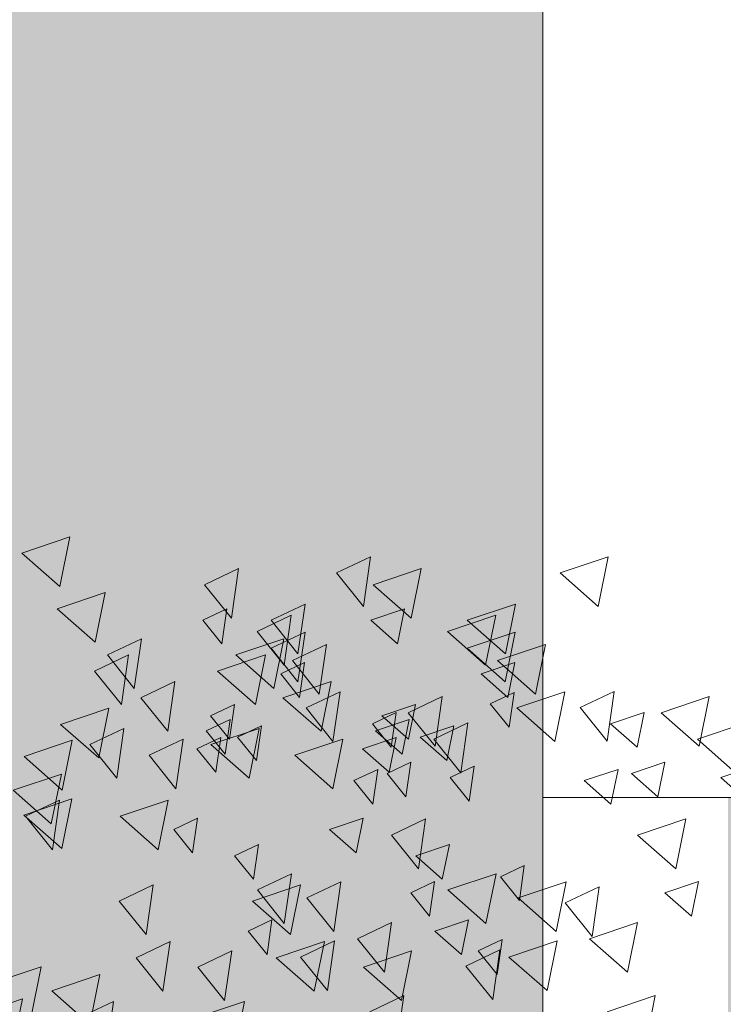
# Model space of a CAD drawing. Header units: millimetres. Extents: x -54722 to 267911, y -1116 to 19261.
# Tile 133 of 136: x 262563 to 262772, y 1895 to 2188. Entities that reach past the tile are written whole.
import ezdxf

# ---------------------------------------------------------------- set-up
doc = ezdxf.new("R2010")
doc.units = ezdxf.units.MM
for name, color, linetype, lineweight in [('A-GENM', 13, 'Continuous', 9), ('A-WALL-PATT', 111, 'Continuous', 9), ('L-PLNT', 71, 'Continuous', 9)]:
    doc.layers.add(name, color=color, linetype=linetype, lineweight=lineweight)

# ---------------------------------------------------------------- blocks, each defined once
blk = doc.blocks.new('SBA_PLNT-DTL-GenericTree_02 - ANG-045-V70-Façade Sud')
at = {"layer": 'L-PLNT'}
for p, q in [((6088.05, 2023.57), (6098.15, 2028.38)), ((6098.15, 2028.38), (6096.04, 2013.61)), ((6048.8, 2020.05), (6058.9, 2024.86)), ((6058.9, 2024.86), (6056.8, 2010.09)), ((6096.04, 2013.61), (6088.05, 2023.57)), ((6056.8, 2010.09), (6048.8, 2020.05)), ((6068.58, 2009.51), (6078.68, 2014.32)), ((6078.68, 2014.32), (6076.57, 1999.55)), ((6048.32, 2009.52), (6055.39, 2012.88)), ((6055.39, 2012.88), (6053.92, 2002.54)), ((6064.45, 2006.18), (6074.55, 2010.98)), ((6074.55, 2010.98), (6072.44, 1996.21)), ((6053.92, 2002.54), (6048.32, 2009.52)), ((6076.57, 1999.55), (6068.58, 2009.51)), ((6072.44, 1996.21), (6064.45, 2006.18)), ((6068.56, 2001.19), (6078.66, 2005.99)), ((6078.66, 2005.99), (6076.55, 1991.22)), ((6019.97, 1999.19), (6030.07, 2003.99)), ((6030.07, 2003.99), (6027.96, 1989.22)), ((6074.91, 1997.52), (6085, 2002.33)), ((6085, 2002.33), (6082.9, 1987.56)), ((6016.13, 1994.42), (6026.23, 1999.23)), ((6027.96, 1989.22), (6019.97, 1999.19)), ((6026.23, 1999.23), (6024.13, 1984.46)), ((6076.55, 1991.22), (6068.56, 2001.19)), ((6071.47, 1993.54), (6078.53, 1996.91)), ((6082.9, 1987.56), (6074.91, 1997.52)), ((6078.53, 1996.91), (6077.06, 1986.57)), ((6024.13, 1984.46), (6016.13, 1994.42)), ((6077.06, 1986.57), (6071.47, 1993.54)), ((6029.88, 1986.49), (6039.98, 1991.3)), ((6039.98, 1991.3), (6037.87, 1976.53)), ((6078.96, 1983.46), (6089.05, 1988.27)), ((6089.05, 1988.27), (6086.95, 1973.5)), ((6133.66, 1984.69), (6140.73, 1988.05)), ((6140.73, 1988.05), (6139.26, 1977.72)), ((6160.38, 1983.57), (6170.48, 1988.38)), ((6170.48, 1988.38), (6168.38, 1973.61)), ((6037.87, 1976.53), (6029.88, 1986.49)), ((6050.63, 1981.15), (6057.69, 1984.51)), ((6057.69, 1984.51), (6056.22, 1974.17)), ((6109.29, 1982.04), (6119.39, 1986.85)), ((6119.39, 1986.85), (6117.28, 1972.08)), ((6139.26, 1977.72), (6133.66, 1984.69)), ((6056.22, 1974.17), (6050.63, 1981.15)), ((6086.95, 1973.5), (6078.96, 1983.46)), ((6098.65, 1978.73), (6105.71, 1982.1)), ((6105.71, 1982.1), (6104.24, 1971.76)), ((6117.28, 1972.08), (6109.29, 1982.04)), ((6168.38, 1973.61), (6160.38, 1983.57)), ((6049.33, 1976.66), (6056.4, 1980.03)), ((6056.4, 1980.03), (6054.93, 1969.69)), ((6058.65, 1974.77), (6065.72, 1978.14)), ((6065.72, 1978.14), (6064.25, 1967.8)), ((6104.24, 1971.76), (6098.65, 1978.73)), ((6116.89, 1974.17), (6126.98, 1978.98)), ((6126.98, 1978.98), (6124.88, 1964.21)), ((6014.76, 1972.54), (6024.85, 1977.35)), ((6024.85, 1977.35), (6022.75, 1962.58)), ((6054.93, 1969.69), (6049.33, 1976.66)), ((6022.75, 1962.58), (6014.76, 1972.54)), ((6032.34, 1969.37), (6042.44, 1974.18)), ((6042.44, 1974.18), (6040.34, 1959.41)), ((6046.55, 1971.29), (6053.62, 1974.65)), ((6053.62, 1974.65), (6052.15, 1964.32)), ((6064.25, 1967.8), (6058.65, 1974.77)), ((6124.88, 1964.21), (6116.89, 1974.17)), ((6040.34, 1959.41), (6032.34, 1969.37)), ((6052.15, 1964.32), (6046.55, 1971.29)), ((6103.03, 1963.99), (6110.1, 1967.36)), ((6110.1, 1967.36), (6108.62, 1957.02)), ((6093.16, 1961.84), (6100.23, 1965.2)), ((6100.23, 1965.2), (6098.75, 1954.86)), ((6108.62, 1957.02), (6103.03, 1963.99)), ((6121.79, 1962.76), (6128.86, 1966.12)), ((6128.86, 1966.12), (6127.38, 1955.78)), ((6098.75, 1954.86), (6093.16, 1961.84)), ((6127.38, 1955.78), (6121.79, 1962.76)), ((5995.68, 1951.28), (6005.78, 1956.09)), ((6005.78, 1956.09), (6003.67, 1941.32)), ((6003.67, 1941.32), (5995.68, 1951.28)), ((6039.65, 1947.36), (6046.72, 1950.73)), ((6046.72, 1950.73), (6045.25, 1940.39)), ((6104.35, 1945.65), (6114.44, 1950.45)), ((6114.44, 1950.45), (6112.34, 1935.68)), ((6045.25, 1940.39), (6039.65, 1947.36)), ((6112.34, 1935.68), (6104.35, 1945.65)), ((6057.75, 1939.54), (6064.81, 1942.9)), ((6064.81, 1942.9), (6063.34, 1932.56)), ((6063.34, 1932.56), (6057.75, 1939.54)), ((6136.71, 1933.22), (6143.77, 1936.58)), ((6143.77, 1936.58), (6142.3, 1926.24)), ((6064.51, 1929.39), (6074.61, 1934.19)), ((6074.61, 1934.19), (6072.5, 1919.43)), ((6079.24, 1926.99), (6089.33, 1931.8)), ((6089.33, 1931.8), (6087.23, 1917.03)), ((6110.07, 1928.53), (6117.14, 1931.89)), ((6117.14, 1931.89), (6115.67, 1921.56)), ((6142.3, 1926.24), (6136.71, 1933.22)), ((6023.46, 1926.04), (6033.56, 1930.85)), ((6033.56, 1930.85), (6031.45, 1916.08)), ((6072.5, 1919.43), (6064.51, 1929.39)), ((6115.67, 1921.56), (6110.07, 1928.53)), ((6155.89, 1925.5), (6165.98, 1930.31)), ((6165.98, 1930.31), (6163.88, 1915.54)), ((6031.45, 1916.08), (6023.46, 1926.04)), ((6087.23, 1917.03), (6079.24, 1926.99)), ((6163.88, 1915.54), (6155.89, 1925.5)), ((6061.78, 1917.15), (6068.84, 1920.52)), ((6068.84, 1920.52), (6067.37, 1910.18)), ((6094.24, 1914.85), (6104.33, 1919.66)), ((6104.33, 1919.66), (6102.23, 1904.89)), ((6067.37, 1910.18), (6061.78, 1917.15)), ((6028.47, 1909.19), (6038.57, 1914)), ((6038.57, 1914), (6036.46, 1899.23)), ((6077.33, 1909.39), (6087.43, 1914.2)), ((6087.43, 1914.2), (6085.33, 1899.43)), ((6102.23, 1904.89), (6094.24, 1914.85)), ((6130.1, 1911.23), (6137.16, 1914.59)), ((6130.1, 1911.23), (6137.16, 1914.59)), ((6137.16, 1914.59), (6135.69, 1904.26)), ((6137.16, 1914.59), (6135.69, 1904.26)), ((6046.8, 1906.46), (6056.9, 1911.27)), ((6056.9, 1911.27), (6054.79, 1896.5)), ((6126.43, 1906.74), (6136.53, 1911.55)), ((6135.69, 1904.26), (6130.1, 1911.23)), ((6136.53, 1911.55), (6134.42, 1896.78)), ((6036.46, 1899.23), (6028.47, 1909.19)), ((6085.33, 1899.43), (6077.33, 1909.39)), ((6054.79, 1896.5), (6046.8, 1906.46)), ((6134.42, 1896.78), (6126.43, 1906.74)), ((6011.72, 1891.44), (6021.82, 1896.24)), ((6021.82, 1896.24), (6019.72, 1881.47)), ((6097.93, 1893.15), (6108.03, 1897.95)), ((6108.03, 1897.95), (6105.92, 1883.18))]:
    blk.add_line(p, q, dxfattribs=at)
blk = doc.blocks.new('SBA_PLNT-DTL-GenericTree_02 - ANG-135-V71-Façade Sud')
at = {"layer": 'L-PLNT'}
for p, q in [((6088.05, 2023.57), (6098.15, 2028.38)), ((6098.15, 2028.38), (6096.04, 2013.61)), ((6048.8, 2020.05), (6058.9, 2024.86)), ((6058.9, 2024.86), (6056.8, 2010.09)), ((6096.04, 2013.61), (6088.05, 2023.57)), ((6056.8, 2010.09), (6048.8, 2020.05)), ((6068.58, 2009.51), (6078.68, 2014.32)), ((6078.68, 2014.32), (6076.57, 1999.55)), ((6048.32, 2009.52), (6055.39, 2012.88)), ((6055.39, 2012.88), (6053.92, 2002.54)), ((6064.45, 2006.18), (6074.55, 2010.98)), ((6074.55, 2010.98), (6072.44, 1996.21)), ((6053.92, 2002.54), (6048.32, 2009.52)), ((6076.57, 1999.55), (6068.58, 2009.51)), ((6072.44, 1996.21), (6064.45, 2006.18)), ((6068.56, 2001.19), (6078.66, 2005.99)), ((6078.66, 2005.99), (6076.55, 1991.22)), ((6019.97, 1999.19), (6030.07, 2003.99)), ((6030.07, 2003.99), (6027.96, 1989.22)), ((6074.91, 1997.52), (6085, 2002.33)), ((6085, 2002.33), (6082.9, 1987.56)), ((6016.13, 1994.42), (6026.23, 1999.23)), ((6027.96, 1989.22), (6019.97, 1999.19)), ((6026.23, 1999.23), (6024.13, 1984.46)), ((6076.55, 1991.22), (6068.56, 2001.19)), ((6071.47, 1993.54), (6078.53, 1996.91)), ((6082.9, 1987.56), (6074.91, 1997.52)), ((6078.53, 1996.91), (6077.06, 1986.57)), ((6024.13, 1984.46), (6016.13, 1994.42)), ((6077.06, 1986.57), (6071.47, 1993.54)), ((6029.88, 1986.49), (6039.98, 1991.3)), ((6039.98, 1991.3), (6037.87, 1976.53)), ((6078.96, 1983.46), (6089.05, 1988.27)), ((6089.05, 1988.27), (6086.95, 1973.5)), ((6133.66, 1984.69), (6140.73, 1988.05)), ((6140.73, 1988.05), (6139.26, 1977.72)), ((6160.38, 1983.57), (6170.48, 1988.38)), ((6170.48, 1988.38), (6168.38, 1973.61)), ((6037.87, 1976.53), (6029.88, 1986.49)), ((6050.63, 1981.15), (6057.69, 1984.51)), ((6057.69, 1984.51), (6056.22, 1974.17)), ((6109.29, 1982.04), (6119.39, 1986.85)), ((6119.39, 1986.85), (6117.28, 1972.08)), ((6139.26, 1977.72), (6133.66, 1984.69)), ((6056.22, 1974.17), (6050.63, 1981.15)), ((6086.95, 1973.5), (6078.96, 1983.46)), ((6098.65, 1978.73), (6105.71, 1982.1)), ((6105.71, 1982.1), (6104.24, 1971.76)), ((6117.28, 1972.08), (6109.29, 1982.04)), ((6168.38, 1973.61), (6160.38, 1983.57)), ((6049.33, 1976.66), (6056.4, 1980.03)), ((6056.4, 1980.03), (6054.93, 1969.69)), ((6058.65, 1974.77), (6065.72, 1978.14)), ((6065.72, 1978.14), (6064.25, 1967.8)), ((6104.24, 1971.76), (6098.65, 1978.73)), ((6116.89, 1974.17), (6126.98, 1978.98)), ((6126.98, 1978.98), (6124.88, 1964.21)), ((6014.76, 1972.54), (6024.85, 1977.35)), ((6024.85, 1977.35), (6022.75, 1962.58)), ((6054.93, 1969.69), (6049.33, 1976.66)), ((6022.75, 1962.58), (6014.76, 1972.54)), ((6032.34, 1969.37), (6042.44, 1974.18)), ((6042.44, 1974.18), (6040.34, 1959.41)), ((6046.55, 1971.29), (6053.62, 1974.65)), ((6053.62, 1974.65), (6052.15, 1964.32)), ((6064.25, 1967.8), (6058.65, 1974.77)), ((6124.88, 1964.21), (6116.89, 1974.17)), ((6040.34, 1959.41), (6032.34, 1969.37)), ((6052.15, 1964.32), (6046.55, 1971.29)), ((6103.03, 1963.99), (6110.1, 1967.36)), ((6110.1, 1967.36), (6108.62, 1957.02)), ((6093.16, 1961.84), (6100.23, 1965.2)), ((6100.23, 1965.2), (6098.75, 1954.86)), ((6108.62, 1957.02), (6103.03, 1963.99)), ((6121.79, 1962.76), (6128.86, 1966.12)), ((6128.86, 1966.12), (6127.38, 1955.78)), ((6098.75, 1954.86), (6093.16, 1961.84)), ((6127.38, 1955.78), (6121.79, 1962.76)), ((5995.68, 1951.28), (6005.78, 1956.09)), ((6005.78, 1956.09), (6003.67, 1941.32)), ((6003.67, 1941.32), (5995.68, 1951.28)), ((6039.65, 1947.36), (6046.72, 1950.73)), ((6046.72, 1950.73), (6045.25, 1940.39)), ((6104.35, 1945.65), (6114.44, 1950.45)), ((6114.44, 1950.45), (6112.34, 1935.68)), ((6045.25, 1940.39), (6039.65, 1947.36)), ((6112.34, 1935.68), (6104.35, 1945.65)), ((6057.75, 1939.54), (6064.81, 1942.9)), ((6064.81, 1942.9), (6063.34, 1932.56)), ((6063.34, 1932.56), (6057.75, 1939.54)), ((6136.71, 1933.22), (6143.77, 1936.58)), ((6143.77, 1936.58), (6142.3, 1926.24)), ((6064.51, 1929.39), (6074.61, 1934.19)), ((6074.61, 1934.19), (6072.5, 1919.43)), ((6079.24, 1926.99), (6089.33, 1931.8)), ((6089.33, 1931.8), (6087.23, 1917.03)), ((6110.07, 1928.53), (6117.14, 1931.89)), ((6117.14, 1931.89), (6115.67, 1921.56)), ((6142.3, 1926.24), (6136.71, 1933.22)), ((6023.46, 1926.04), (6033.56, 1930.85)), ((6033.56, 1930.85), (6031.45, 1916.08)), ((6072.5, 1919.43), (6064.51, 1929.39)), ((6115.67, 1921.56), (6110.07, 1928.53)), ((6155.89, 1925.5), (6165.98, 1930.31)), ((6165.98, 1930.31), (6163.88, 1915.54)), ((6031.45, 1916.08), (6023.46, 1926.04)), ((6087.23, 1917.03), (6079.24, 1926.99)), ((6163.88, 1915.54), (6155.89, 1925.5)), ((6061.78, 1917.15), (6068.84, 1920.52)), ((6068.84, 1920.52), (6067.37, 1910.18)), ((6094.24, 1914.85), (6104.33, 1919.66)), ((6104.33, 1919.66), (6102.23, 1904.89)), ((6067.37, 1910.18), (6061.78, 1917.15)), ((6028.47, 1909.19), (6038.57, 1914)), ((6038.57, 1914), (6036.46, 1899.23)), ((6077.33, 1909.39), (6087.43, 1914.2)), ((6087.43, 1914.2), (6085.33, 1899.43)), ((6102.23, 1904.89), (6094.24, 1914.85)), ((6130.1, 1911.23), (6137.16, 1914.59)), ((6130.1, 1911.23), (6137.16, 1914.59)), ((6137.16, 1914.59), (6135.69, 1904.26)), ((6137.16, 1914.59), (6135.69, 1904.26)), ((6046.8, 1906.46), (6056.9, 1911.27)), ((6056.9, 1911.27), (6054.79, 1896.5)), ((6126.43, 1906.74), (6136.53, 1911.55)), ((6135.69, 1904.26), (6130.1, 1911.23)), ((6136.53, 1911.55), (6134.42, 1896.78)), ((6036.46, 1899.23), (6028.47, 1909.19)), ((6085.33, 1899.43), (6077.33, 1909.39)), ((6054.79, 1896.5), (6046.8, 1906.46)), ((6134.42, 1896.78), (6126.43, 1906.74)), ((6011.72, 1891.44), (6021.82, 1896.24)), ((6021.82, 1896.24), (6019.72, 1881.47)), ((6097.93, 1893.15), (6108.03, 1897.95)), ((6108.03, 1897.95), (6105.92, 1883.18))]:
    blk.add_line(p, q, dxfattribs=at)
blk = doc.blocks.new('SBA_PLNT-DTL-GenericTree_02 - ANG-000-V73-Façade Sud')
at = {"layer": 'L-PLNT'}
for p, q in [((5994.58, 2029.47), (6008.86, 2034.28)), ((6008.86, 2034.28), (6005.88, 2019.51)), ((6005.88, 2019.51), (5994.58, 2029.47)), ((6154.38, 2023.57), (6168.66, 2028.38)), ((6168.66, 2028.38), (6165.68, 2013.61)), ((6098.88, 2020.05), (6113.15, 2024.86)), ((6113.15, 2024.86), (6110.18, 2010.09)), ((6165.68, 2013.61), (6154.38, 2023.57)), ((6110.18, 2010.09), (6098.88, 2020.05)), ((6005.05, 2012.93), (6019.33, 2017.73)), ((6019.33, 2017.73), (6016.35, 2002.96)), ((6126.84, 2009.51), (6141.12, 2014.32)), ((6141.12, 2014.32), (6138.15, 1999.55)), ((6016.35, 2002.96), (6005.05, 2012.93)), ((6098.19, 2009.52), (6108.19, 2012.88)), ((6108.19, 2012.88), (6106.1, 2002.54)), ((6121, 2006.18), (6135.28, 2010.98)), ((6135.28, 2010.98), (6132.3, 1996.21)), ((6106.1, 2002.54), (6098.19, 2009.52)), ((6138.15, 1999.55), (6126.84, 2009.51)), ((6132.3, 1996.21), (6121, 2006.18)), ((6126.81, 2001.19), (6141.09, 2005.99)), ((6141.09, 2005.99), (6138.12, 1991.22)), ((6058.1, 1999.19), (6072.38, 2003.99)), ((6072.38, 2003.99), (6069.4, 1989.22)), ((6135.79, 1997.52), (6150.07, 2002.33)), ((6150.07, 2002.33), (6147.09, 1987.56)), ((6052.67, 1994.42), (6066.95, 1999.23)), ((6069.4, 1989.22), (6058.1, 1999.19)), ((6066.95, 1999.23), (6063.97, 1984.46)), ((6138.12, 1991.22), (6126.81, 2001.19)), ((6130.92, 1993.54), (6140.92, 1996.91)), ((6147.09, 1987.56), (6135.79, 1997.52)), ((6140.92, 1996.91), (6138.84, 1986.57)), ((6063.97, 1984.46), (6052.67, 1994.42)), ((6138.84, 1986.57), (6130.92, 1993.54)), ((6072.11, 1986.49), (6086.39, 1991.3)), ((6086.39, 1991.3), (6083.41, 1976.53)), ((6141.52, 1983.46), (6155.79, 1988.27)), ((6155.79, 1988.27), (6152.82, 1973.5)), ((6083.41, 1976.53), (6072.11, 1986.49)), ((6101.45, 1981.15), (6111.45, 1984.51)), ((6111.45, 1984.51), (6109.36, 1974.17)), ((6184.42, 1982.04), (6198.69, 1986.85)), ((6198.69, 1986.85), (6195.72, 1972.08)), ((6006.08, 1978.55), (6020.36, 1983.35)), ((6020.36, 1983.35), (6017.38, 1968.59)), ((6109.36, 1974.17), (6101.45, 1981.15)), ((6152.82, 1973.5), (6141.52, 1983.46)), ((6169.36, 1978.73), (6179.36, 1982.1)), ((6179.36, 1982.1), (6177.27, 1971.76)), ((6195.72, 1972.08), (6184.42, 1982.04)), ((6017.38, 1968.59), (6006.08, 1978.55)), ((6099.62, 1976.66), (6109.62, 1980.03)), ((6109.62, 1980.03), (6107.53, 1969.69)), ((6112.81, 1974.77), (6122.8, 1978.14)), ((6122.8, 1978.14), (6120.72, 1967.8)), ((6177.27, 1971.76), (6169.36, 1978.73)), ((6195.16, 1974.17), (6209.44, 1978.98)), ((6050.73, 1972.54), (6065, 1977.35)), ((6065, 1977.35), (6062.03, 1962.58)), ((6107.53, 1969.69), (6099.62, 1976.66)), ((5995.22, 1969.02), (6009.5, 1973.83)), ((6009.5, 1973.83), (6006.53, 1959.06)), ((6062.03, 1962.58), (6050.73, 1972.54)), ((6075.6, 1969.37), (6089.87, 1974.18)), ((6089.87, 1974.18), (6086.9, 1959.41)), ((6095.69, 1971.29), (6105.68, 1974.65)), ((6105.68, 1974.65), (6103.6, 1964.32)), ((6120.72, 1967.8), (6112.81, 1974.77)), ((6206.46, 1964.21), (6195.16, 1974.17)), ((6086.9, 1959.41), (6075.6, 1969.37)), ((6103.6, 1964.32), (6095.69, 1971.29)), ((6006.53, 1959.06), (5995.22, 1969.02)), ((6175.56, 1963.99), (6185.55, 1967.36)), ((6185.55, 1967.36), (6183.47, 1957.02)), ((5992.01, 1959), (6006.29, 1963.81)), ((6006.29, 1963.81), (6003.31, 1949.04)), ((6161.6, 1961.84), (6171.6, 1965.2)), ((6171.6, 1965.2), (6169.51, 1954.86)), ((6183.47, 1957.02), (6175.56, 1963.99)), ((6202.09, 1962.76), (6212.09, 1966.12)), ((6169.51, 1954.86), (6161.6, 1961.84)), ((6210, 1955.78), (6202.09, 1962.76)), ((6003.31, 1949.04), (5992.01, 1959)), ((5995.11, 1951.63), (6009.39, 1956.44)), ((6009.39, 1956.44), (6006.41, 1941.67)), ((6023.74, 1951.28), (6038.02, 1956.09)), ((6038.02, 1956.09), (6035.05, 1941.32)), ((6006.41, 1941.67), (5995.11, 1951.63)), ((6035.05, 1941.32), (6023.74, 1951.28)), ((6085.93, 1947.36), (6095.93, 1950.73)), ((6095.93, 1950.73), (6093.84, 1940.39)), ((6177.42, 1945.65), (6191.7, 1950.45)), ((6191.7, 1950.45), (6188.73, 1935.68)), ((6093.84, 1940.39), (6085.93, 1947.36)), ((6188.73, 1935.68), (6177.42, 1945.65)), ((6111.52, 1939.54), (6121.52, 1942.9)), ((6121.52, 1942.9), (6119.43, 1932.56)), ((6119.43, 1932.56), (6111.52, 1939.54)), ((6121.09, 1929.39), (6135.37, 1934.19)), ((6135.37, 1934.19), (6132.39, 1919.43)), ((6141.91, 1926.99), (6156.19, 1931.8)), ((6156.19, 1931.8), (6153.22, 1917.03)), ((6185.52, 1928.53), (6195.51, 1931.89)), ((6195.51, 1931.89), (6193.43, 1921.56)), ((6063.04, 1926.04), (6077.32, 1930.85)), ((6077.32, 1930.85), (6074.34, 1916.08)), ((6132.39, 1919.43), (6121.09, 1929.39)), ((6193.43, 1921.56), (6185.52, 1928.53)), ((6074.34, 1916.08), (6063.04, 1926.04)), ((6153.22, 1917.03), (6141.91, 1926.99)), ((6117.22, 1917.15), (6127.21, 1920.52)), ((6127.21, 1920.52), (6125.13, 1910.18)), ((6163.12, 1914.85), (6177.4, 1919.66)), ((6177.4, 1919.66), (6174.43, 1904.89)), ((6125.13, 1910.18), (6117.22, 1917.15)), ((6070.12, 1909.19), (6084.4, 1914)), ((6084.4, 1914), (6081.42, 1899.23)), ((6139.22, 1909.39), (6153.5, 1914.2)), ((6153.5, 1914.2), (6150.52, 1899.43)), ((6174.43, 1904.89), (6163.12, 1914.85)), ((6096.04, 1906.46), (6110.32, 1911.27)), ((6110.32, 1911.27), (6107.35, 1896.5)), ((6081.42, 1899.23), (6070.12, 1909.19)), ((6150.52, 1899.43), (6139.22, 1909.39)), ((5985.99, 1901.7), (6000.26, 1906.51)), ((6000.26, 1906.51), (5997.29, 1891.74)), ((6107.35, 1896.5), (6096.04, 1906.46)), ((6003.46, 1899.38), (6017.73, 1904.19)), ((6017.73, 1904.19), (6014.76, 1889.42)), ((6014.76, 1889.42), (6003.46, 1899.38)), ((5980.47, 1892.19), (5994.74, 1897)), ((5994.74, 1897), (5991.77, 1882.23)), ((6046.44, 1891.44), (6060.71, 1896.24)), ((6060.71, 1896.24), (6057.74, 1881.47)), ((6168.35, 1893.15), (6182.63, 1897.95)), ((6182.63, 1897.95), (6179.65, 1883.18))]:
    blk.add_line(p, q, dxfattribs=at)
blk = doc.blocks.new('Modèles génériques 4 - Modèles génériques 4-1358632-Façade Sud')
at = {"layer": 'A-GENM'}
for p, q in [((6149.24, 1956.81), (6149.24, 2852.92)), ((6149.24, 1394.25), (6149.24, 1956.81)), ((6272.02, 1956.81), (6149.24, 1956.81))]:
    blk.add_line(p, q, dxfattribs=at)

msp = doc.modelspace()

# ---------------------------------------------------------------- hatches: boundary and pattern name
at = {"layer": 'A-WALL-PATT'}
msp.add_hatch(color=256, dxfattribs=at).paths.add_polyline_path([(262491.15, 1394.25), (262717.87, 1394.25), (262717.87, 2852.92), (262840.65, 2852.92), (262840.65, 1956.81), (262772.87, 1956.81), (262772.87, 1394.25), (262853.1, 1394.25), (262853.07, 3228.82), (262838.1, 3223.37), (262253.1, 3223.37), (262253.1, 1602.34), (262491.15, 1602.34), (262491.15, 1538.72)])

# ---------------------------------------------------------------- block references
at = {"layer": 'A-GENM'}
msp.add_blockref('Modèles génériques 4 - Modèles génériques 4-1358632-Façade Sud', (256568.64, 0), dxfattribs=at)
at = {"layer": 'L-PLNT'}
for name in ['SBA_PLNT-DTL-GenericTree_02 - ANG-000-V73-Façade Sud', 'SBA_PLNT-DTL-GenericTree_02 - ANG-045-V70-Façade Sud', 'SBA_PLNT-DTL-GenericTree_02 - ANG-135-V71-Façade Sud']:
    msp.add_blockref(name, (256568.64, 0), dxfattribs=at)

doc.saveas('drawing.dxf')
